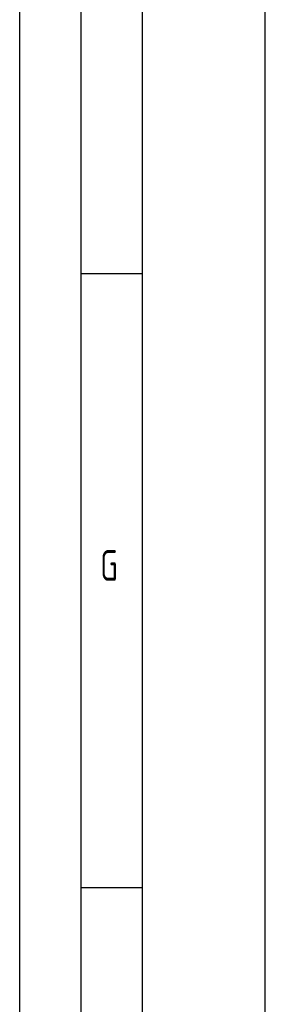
# Model space of a CAD drawing. Header units: millimetres. Extents: x 0 to 5940, y 0 to 4200.
# Tile 2 of 47: x 0 to 200, y 505 to 1307. Entities that reach past the tile are written whole.
import ezdxf

# ---------------------------------------------------------------- set-up
doc = ezdxf.new("R2010")
doc.units = ezdxf.units.MM
doc.header["$LTSCALE"] = 50
doc.layers.get('0').update_dxf_attribs({"linetype": 'CONTINUOUS'})
doc.layers.add('KSB-BLATTRAND', color=2, linetype='CONTINUOUS')
doc.styles.get("Standard").update_dxf_attribs({"font": 'ISOCP.SHX'})

# ---------------------------------------------------------------- blocks, each defined once
blk = doc.blocks.new('Rahmen_A2')
at = {"color": 1, "ltscale": 150}
for p, q in [((0, 0), (0, 420)), ((10, 10), (10, 410)), ((20, 10), (20, 297))]:
    blk.add_line(p, q, dxfattribs=at)
at = {"layer": 'KSB-BLATTRAND'}
for p, q in [((5, 5), (5, 415)), ((10, 110), (5, 110)), ((10, 60), (5, 60))]:
    blk.add_line(p, q, dxfattribs=at)
at = {"layer": 'KSB-BLATTRAND', "width": 0.75}
blk.add_text('G', height=2.5, dxfattribs=at).set_placement((6.5625, 85))

msp = doc.modelspace()

# ---------------------------------------------------------------- block references
at = {"layer": 'KSB-BLATTRAND', "xscale": 10, "yscale": 10, "zscale": 10}
msp.add_blockref('Rahmen_A2', (0, 0), dxfattribs=at)

doc.saveas('drawing.dxf')
